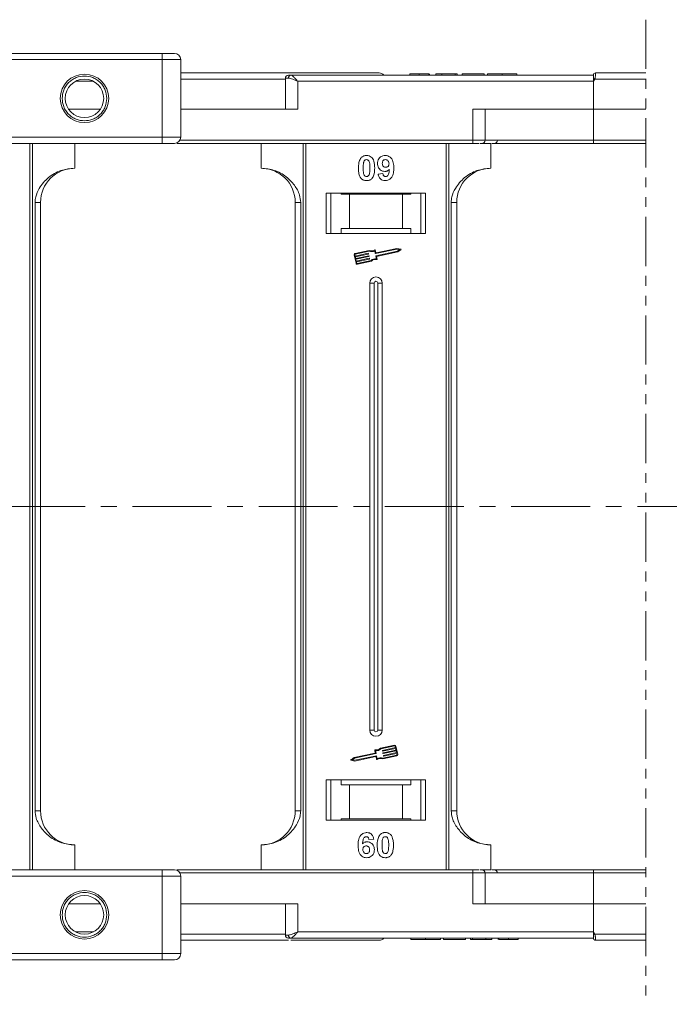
# Model space of a CAD drawing. Header units: millimetres. Extents: x 506 to 1981, y 649 to 1682.
# Tile 25 of 86: x 1348 to 1452, y 874 to 1033. Entities that reach past the tile are written whole.
import ezdxf

# ---------------------------------------------------------------- set-up
doc = ezdxf.new("R2010")
doc.units = ezdxf.units.MM
doc.linetypes.add('CENTERX2', pattern=[20.32, 12.7, -2.54, 2.54, -2.54])
doc.linetypes.add('PHANTOM2', pattern=[31.75, 15.875, -3.175, 3.175, -3.175, 3.175, -3.175])

msp = doc.modelspace()

# ---------------------------------------------------------------- linework, layer by layer
at = {"color": 3, "linetype": 'PHANTOM2', "lineweight": 9, "ltscale": 0.5}
msp.add_line((1448.526, 1033.044), (1448.525, 874.457), dxfattribs=at)
at = {"color": 7, "linetype": 'Continuous', "lineweight": 15}
for p, q in [((1370.662, 1027.619), (1318.122, 1027.619)), ((1318.122, 1026.619), (1370.662, 1026.619)), ((1370.662, 1027.619), (1370.662, 1026.619)), ((1370.662, 1026.619), (1370.662, 1014.119)), ((1373.662, 1026.619), (1370.662, 1026.619)), ((1373.662, 1014.119), (1373.662, 1026.619)), ((1356.731, 1023.119), (1359.593, 1023.119)), ((1390.503, 1023.469), (1373.662, 1023.469)), ((1390.503, 1023.619), (1390.503, 1018.619)), ((1391.012, 1023.619), (1390.503, 1023.619)), ((1440.091, 1024.119), (1391.385, 1024.119)), ((1392.503, 1023.119), (1440.091, 1023.119)), ((1392.503, 1018.619), (1392.503, 1023.119)), ((1410.527, 1024.319), (1410.527, 1024.119)), ((1412.072, 1024.119), (1412.072, 1024.319)), ((1413.623, 1024.119), (1413.623, 1024.319)), ((1413.732, 1024.119), (1413.732, 1024.319)), ((1414.758, 1024.119), (1414.758, 1024.319)), ((1414.758, 1024.319), (1415.72, 1024.319)), ((1415.72, 1024.319), (1415.72, 1024.119)), ((1415.72, 1024.319), (1417.835, 1024.319)), ((1417.835, 1024.319), (1417.835, 1024.119)), ((1417.835, 1024.319), (1418.156, 1024.319)), ((1418.156, 1024.319), (1418.156, 1024.119)), ((1418.989, 1024.119), (1418.989, 1024.319)), ((1418.989, 1024.319), (1422.515, 1024.319)), ((1422.515, 1024.319), (1422.515, 1024.119)), ((1423.027, 1024.319), (1423.027, 1024.119)), ((1425.406, 1024.119), (1425.406, 1024.319)), ((1427.771, 1024.119), (1427.771, 1024.319)), ((1440.091, 1024.117), (1440.091, 1024.119)), ((1440.325, 1023.469), (1440.091, 1023.119)), ((1440.091, 1023.119), (1440.091, 1018.619)), ((1448.526, 1023.469), (1440.325, 1023.469)), ((1440.441, 1024.469), (1440.441, 1024.469)), ((1360.721, 1018.619), (1355.603, 1018.619)), ((1373.662, 1018.619), (1392.503, 1018.619)), ((1420.68, 1018.619), (1420.68, 1013.619)), ((1440.091, 1018.619), (1420.68, 1018.619)), ((1422.68, 1013.619), (1422.68, 1018.619)), ((1440.091, 1013.619), (1440.091, 1018.619)), ((1440.091, 1018.619), (1448.526, 1018.619)), ((1370.662, 1014.119), (1300.225, 1014.119)), ((1370.662, 1014.119), (1370.662, 1013.119)), ((1373.662, 1014.119), (1370.662, 1014.119)), ((1420.68, 1013.619), (1373.528, 1013.619)), ((1420.68, 1013.619), (1420.68, 1013.119)), ((1422.68, 1013.619), (1420.68, 1013.619)), ((1440.091, 1013.619), (1422.68, 1013.619)), ((1448.526, 1013.619), (1440.091, 1013.619)), ((1440.091, 1013.619), (1440.091, 1013.119)), ((1299.107, 1013.119), (1370.662, 1013.119)), ((1349.38, 1013.119), (1349.38, 954.619)), ((1349.799, 954.619), (1349.799, 1013.119)), ((1356.591, 1009.119), (1356.591, 1013.119)), ((1373.091, 1013.216), (1373.091, 1013.119)), ((1373.091, 1013.119), (1420.68, 1013.119)), ((1386.591, 1013.119), (1386.591, 1009.119)), ((1393.384, 1013.119), (1393.384, 954.619)), ((1393.803, 954.619), (1393.803, 1013.119)), ((1416.38, 1013.119), (1416.38, 954.619)), ((1416.799, 954.619), (1416.799, 1013.119)), ((1421.886, 1013.119), (1423.591, 1013.119)), ((1423.591, 1009.119), (1423.591, 1013.119)), ((1440.091, 1013.119), (1448.526, 1013.119)), ((1405.45, 1008.163), (1406.22, 1008.247)), ((1413.091, 1005.119), (1397.091, 1005.119)), ((1397.091, 1005.119), (1397.091, 998.619)), ((1397.841, 998.619), (1397.841, 1005.119)), ((1399.478, 1004.919), (1399.478, 1005.119)), ((1399.478, 1004.919), (1400.841, 1004.919)), ((1400.841, 1004.919), (1400.841, 999.419)), ((1409.341, 1004.919), (1400.841, 1004.919)), ((1409.341, 999.419), (1409.341, 1004.919)), ((1409.341, 1004.919), (1410.705, 1004.919)), ((1410.705, 1005.119), (1410.705, 1004.919)), ((1412.341, 1005.119), (1412.341, 998.619)), ((1413.091, 998.619), (1413.091, 1005.119)), ((1350.206, 1003.619), (1350.206, 954.619)), ((1351.091, 1003.619), (1350.206, 1003.619)), ((1351.091, 954.619), (1351.091, 1003.619)), ((1392.091, 1003.619), (1392.977, 1003.619)), ((1392.091, 1003.619), (1392.091, 954.619)), ((1392.977, 954.619), (1392.977, 1003.619)), ((1417.206, 1003.619), (1417.206, 954.619)), ((1418.091, 1003.619), (1417.206, 1003.619)), ((1418.091, 954.619), (1418.091, 1003.619)), ((1400.841, 999.419), (1399.478, 999.419)), ((1399.478, 999.419), (1399.478, 998.619)), ((1409.341, 999.419), (1400.841, 999.419)), ((1410.705, 999.419), (1409.341, 999.419)), ((1410.705, 998.619), (1410.705, 999.419)), ((1397.091, 998.619), (1413.091, 998.619)), ((1405.074, 995.527), (1404.987, 995.942)), ((1408.48, 996.096), (1405.019, 995.365)), ((1408.479, 996.216), (1405.109, 995.504)), ((1409.08, 996.098), (1408.479, 996.216)), ((1408.922, 996.01), (1408.48, 996.096)), ((1408.553, 995.751), (1408.922, 996.01)), ((1408.6, 995.642), (1409.103, 995.992)), ((1401.595, 995.182), (1401.886, 993.803)), ((1401.71, 995.206), (1401.758, 994.976)), ((1404.009, 995.872), (1401.731, 995.391)), ((1403.998, 995.749), (1401.755, 995.276)), ((1401.758, 994.976), (1403.841, 995.416)), ((1403.865, 995.301), (1401.783, 994.861)), ((1401.783, 994.861), (1401.843, 994.574)), ((1401.843, 994.574), (1403.926, 995.014)), ((1403.95, 994.899), (1401.868, 994.459)), ((1401.868, 994.459), (1401.928, 994.172)), ((1401.928, 994.172), (1404.011, 994.612)), ((1404.035, 994.497), (1401.953, 994.057)), ((1403.876, 995.394), (1403.888, 995.336)), ((1403.961, 994.991), (1403.973, 994.934)), ((1404.046, 994.589), (1404.058, 994.532)), ((1404.984, 995.388), (1404.89, 995.832)), ((1405.163, 994.541), (1405.069, 994.985)), ((1405.091, 995.02), (1408.553, 995.751)), ((1405.202, 994.923), (1408.6, 995.642)), ((1405.296, 994.479), (1405.202, 994.923)), ((1401.953, 994.057), (1402.001, 993.827)), ((1402.071, 993.782), (1404.313, 994.256)), ((1402.095, 993.667), (1404.374, 994.148)), ((1404.091, 990.619), (1404.091, 954.619)), ((1404.091, 990.619), (1404.806, 990.619)), ((1404.806, 990.619), (1404.806, 954.619)), ((1405.376, 954.619), (1405.376, 990.619)), ((1406.091, 990.619), (1405.376, 990.619)), ((1406.091, 954.619), (1406.091, 990.619)), ((1349.38, 954.619), (1349.38, 896.119)), ((1349.799, 896.119), (1349.799, 954.619)), ((1350.206, 954.619), (1350.206, 905.619)), ((1351.091, 905.619), (1351.091, 954.619)), ((1392.091, 954.619), (1392.091, 905.619)), ((1392.977, 905.619), (1392.977, 954.619)), ((1393.384, 954.619), (1393.384, 896.119)), ((1393.803, 896.119), (1393.803, 954.619)), ((1404.091, 954.619), (1404.091, 918.619)), ((1404.806, 954.619), (1404.806, 918.619)), ((1405.376, 918.619), (1405.376, 954.619)), ((1406.091, 918.619), (1406.091, 954.619)), ((1416.38, 954.619), (1416.38, 896.119)), ((1416.799, 896.119), (1416.799, 954.619)), ((1417.206, 954.619), (1417.206, 905.619)), ((1418.091, 905.619), (1418.091, 954.619)), ((1404.806, 918.619), (1404.091, 918.619)), ((1406.091, 918.619), (1405.376, 918.619)), ((1404.887, 915.373), (1404.981, 914.929)), ((1405.02, 915.311), (1405.114, 914.867)), ((1408.088, 916.186), (1405.809, 915.704)), ((1408.112, 916.071), (1405.869, 915.597)), ((1406.137, 915.263), (1406.125, 915.321)), ((1406.148, 915.356), (1408.23, 915.796)), ((1408.255, 915.681), (1406.172, 915.241)), ((1406.233, 914.953), (1408.315, 915.393)), ((1408.34, 915.278), (1406.257, 914.838)), ((1408.23, 915.796), (1408.182, 916.025)), ((1408.315, 915.393), (1408.255, 915.681)), ((1408.588, 914.671), (1408.297, 916.05)), ((1408.4, 914.991), (1408.34, 915.278)), ((1401.582, 914.211), (1401.08, 913.86)), ((1401.103, 913.754), (1401.704, 913.636)), ((1401.63, 914.101), (1401.261, 913.843)), ((1401.261, 913.843), (1401.703, 913.756)), ((1404.981, 914.929), (1401.582, 914.211)), ((1405.091, 914.832), (1401.63, 914.101)), ((1401.703, 913.756), (1405.164, 914.488)), ((1401.704, 913.636), (1405.074, 914.348)), ((1405.108, 914.326), (1405.196, 913.91)), ((1405.199, 914.465), (1405.293, 914.021)), ((1406.173, 913.981), (1408.452, 914.462)), ((1406.185, 914.103), (1408.428, 914.577)), ((1406.222, 914.861), (1406.21, 914.919)), ((1406.307, 914.459), (1406.295, 914.516)), ((1406.318, 914.551), (1408.4, 914.991)), ((1408.424, 914.876), (1406.342, 914.436)), ((1408.473, 914.646), (1408.424, 914.876)), ((1413.091, 910.619), (1397.091, 910.619)), ((1397.091, 910.619), (1397.091, 904.119)), ((1397.841, 904.119), (1397.841, 910.619)), ((1399.478, 910.619), (1399.478, 909.819)), ((1410.705, 909.819), (1410.705, 910.619)), ((1412.341, 910.619), (1412.341, 904.119)), ((1413.091, 904.119), (1413.091, 910.619)), ((1399.478, 909.819), (1400.841, 909.819)), ((1400.841, 909.819), (1400.841, 904.319)), ((1400.841, 909.819), (1409.341, 909.819)), ((1409.341, 904.319), (1409.341, 909.819)), ((1409.341, 909.819), (1410.705, 909.819)), ((1350.206, 905.619), (1351.091, 905.619)), ((1392.091, 905.619), (1392.977, 905.619)), ((1417.206, 905.619), (1418.091, 905.619)), ((1397.091, 904.119), (1413.091, 904.119)), ((1400.841, 904.319), (1399.478, 904.319)), ((1399.478, 904.119), (1399.478, 904.319)), ((1400.841, 904.319), (1409.341, 904.319)), ((1410.705, 904.319), (1409.341, 904.319)), ((1410.705, 904.319), (1410.705, 904.119)), ((1404.732, 901.075), (1403.963, 900.991)), ((1356.591, 900.119), (1356.591, 896.119)), ((1386.591, 896.119), (1386.591, 900.119)), ((1423.591, 900.119), (1423.591, 896.119)), ((1370.662, 896.119), (1299.107, 896.119)), ((1370.662, 895.119), (1370.662, 896.119)), ((1420.68, 896.119), (1373.091, 896.119)), ((1373.091, 896.022), (1373.091, 896.119)), ((1420.68, 895.619), (1420.68, 896.119)), ((1421.817, 896.119), (1423.591, 896.119)), ((1440.091, 895.619), (1440.091, 896.119)), ((1448.525, 896.119), (1440.091, 896.119)), ((1300.225, 895.119), (1370.662, 895.119)), ((1370.662, 895.119), (1370.662, 882.619)), ((1370.662, 895.119), (1373.662, 895.119)), ((1373.528, 895.619), (1420.68, 895.619)), ((1373.662, 882.619), (1373.662, 895.119)), ((1420.68, 895.619), (1420.68, 890.619)), ((1420.68, 895.619), (1422.68, 895.619)), ((1422.68, 890.619), (1422.68, 895.619)), ((1422.68, 895.619), (1440.091, 895.619)), ((1440.091, 890.619), (1440.091, 895.619)), ((1440.091, 895.619), (1448.525, 895.619)), ((1355.603, 890.619), (1360.721, 890.619)), ((1392.503, 890.619), (1373.662, 890.619)), ((1390.503, 890.619), (1390.503, 885.619)), ((1392.503, 886.119), (1392.503, 890.619)), ((1420.68, 890.619), (1440.091, 890.619)), ((1440.091, 890.619), (1440.091, 886.119)), ((1448.525, 890.619), (1440.091, 890.619)), ((1359.593, 886.119), (1356.731, 886.119)), ((1373.662, 885.769), (1390.503, 885.769)), ((1390.503, 885.619), (1391.012, 885.619)), ((1391.385, 885.119), (1440.091, 885.119)), ((1440.091, 886.119), (1392.503, 886.119)), ((1410.72, 885.119), (1410.72, 884.919)), ((1413.084, 884.919), (1413.084, 885.119)), ((1415.463, 885.119), (1415.463, 884.919)), ((1415.976, 884.919), (1415.976, 885.119)), ((1415.976, 884.919), (1419.502, 884.919)), ((1419.502, 885.119), (1419.502, 884.919)), ((1420.335, 885.119), (1420.335, 884.919)), ((1420.335, 884.919), (1420.656, 884.919)), ((1420.656, 885.119), (1420.656, 884.919)), ((1420.656, 884.919), (1422.771, 884.919)), ((1422.771, 884.919), (1422.771, 885.119)), ((1422.771, 884.919), (1423.732, 884.919)), ((1423.732, 885.119), (1423.732, 884.919)), ((1424.758, 885.119), (1424.758, 884.919)), ((1424.867, 885.119), (1424.867, 884.919)), ((1426.419, 885.119), (1426.419, 884.919)), ((1427.963, 885.119), (1427.963, 884.919)), ((1440.091, 886.119), (1440.325, 885.769)), ((1440.325, 885.769), (1448.525, 885.769)), ((1440.441, 884.769), (1440.441, 884.769)), ((1370.662, 882.619), (1318.122, 882.619)), ((1370.662, 881.619), (1370.662, 882.619)), ((1370.662, 882.619), (1373.662, 882.619)), ((1318.122, 881.619), (1370.662, 881.619))]:
    msp.add_line(p, q, dxfattribs=at)
at = {"color": 1, "linetype": 'CENTERX2', "lineweight": 13}
msp.add_line((1805.315, 954.619), (967.232, 954.619), dxfattribs=at)
at = {"color": 7, "linetype": 'Continuous', "lineweight": 15}
for centre, radius in [((1358.162, 1020.369), 3.9), ((1358.162, 1020.369), 3.1), ((1358.162, 888.869), 3.9), ((1358.162, 888.869), 3.1)]:
    msp.add_circle(centre, radius, dxfattribs=at)
for centre, radius, start, end in [((1372.662, 1026.619), 1, 0, 90), ((1391.003, 1023.619), 0.5, 90, 180), ((1391.46, 1023.674), 0.451, 99.5202, 187.08135), ((1405.591, 1023.469), 1, 41.2946, 90), ((1440.441, 1024.119), 0.35, 89.99809, 179.99959), ((1404.547, 956.542), 75.89, 61.87179, 62.07191), ((1372.662, 1014.119), 1, 270, 0), ((1422.18, 1013.619), 0.5, 270, 0), ((1424.163, 1013.619), 0.5, 270, 0), ((1356.591, 1003.619), 5.5, 90, 180), ((1386.591, 1003.619), 5.5, 0, 90), ((1423.591, 1003.619), 5.5, 90, 180), ((1404.363, 996.67), 0.873, 246.11204, 307.44471), ((1404.929, 995.93), 0.0587, 11.9297, 127.44471), ((1409.069, 996.041), 0.0587, 304.95116, 78.90824), ((1401.767, 995.218), 0.176, 101.9297, 191.9297), ((1401.767, 995.218), 0.0587, 101.9297, 191.9297), ((1403.847, 995.387), 0.0294, 11.9297, 101.9297), ((1403.859, 995.33), 0.0294, 281.9297, 11.9297), ((1403.932, 994.985), 0.0294, 11.9297, 101.9297), ((1403.944, 994.928), 0.0294, 281.9297, 11.9297), ((1404.363, 996.67), 0.99, 248.37041, 302.16635), ((1404.017, 994.583), 0.0294, 11.9297, 101.9297), ((1404.029, 994.526), 0.0294, 281.9297, 11.9297), ((1405.02, 993.561), 0.99, 81.69305, 135.48899), ((1405.02, 993.561), 0.873, 76.41469, 137.74736), ((1405.013, 995.394), 0.0294, 191.9297, 281.9297), ((1405.098, 994.991), 0.0294, 101.9297, 191.9297), ((1405.103, 995.533), 0.0294, 191.9297, 281.9297), ((1405.238, 994.467), 0.0587, 256.41469, 11.9297), ((1402.059, 993.839), 0.176, 191.9297, 281.9297), ((1402.059, 993.839), 0.0587, 191.9297, 281.9297), ((1405.091, 990.619), 1, 0, 180), ((1405.091, 990.619), 0.285, 0, 180), ((1405.091, 918.619), 1, 180, 0), ((1405.091, 918.619), 0.285, 180, 0), ((1404.945, 915.386), 0.0587, 76.41469, 191.9297), ((1405.163, 916.291), 0.873, 256.41469, 317.74736), ((1405.163, 916.291), 0.99, 261.69305, 315.48899), ((1406.154, 915.327), 0.0294, 101.9297, 191.9297), ((1406.166, 915.269), 0.0294, 191.9297, 281.9297), ((1408.124, 916.013), 0.176, 11.9297, 101.9297), ((1408.124, 916.013), 0.0587, 11.9297, 101.9297), ((1401.114, 913.812), 0.0587, 124.95116, 258.90824), ((1405.08, 914.32), 0.0294, 11.9297, 101.9297), ((1405.085, 914.861), 0.0294, 281.9297, 11.9297), ((1405.17, 914.459), 0.0294, 11.9297, 101.9297), ((1405.254, 913.922), 0.0587, 191.9297, 307.44471), ((1405.82, 913.183), 0.873, 66.11204, 127.44471), ((1405.82, 913.183), 0.99, 68.37041, 122.16635), ((1406.239, 914.925), 0.0294, 101.9297, 191.9297), ((1406.251, 914.867), 0.0294, 191.9297, 281.9297), ((1406.324, 914.522), 0.0294, 101.9297, 191.9297), ((1406.336, 914.465), 0.0294, 191.9297, 281.9297), ((1408.416, 914.634), 0.0587, 281.9297, 11.9297), ((1408.416, 914.634), 0.176, 281.9297, 11.9297), ((1356.591, 905.619), 5.5, 180, 270), ((1386.591, 905.619), 5.5, 270, 0), ((1423.591, 905.619), 5.5, 180, 270), ((1372.662, 895.119), 1, 0, 90), ((1422.18, 895.619), 0.5, 0, 90), ((1424.163, 895.619), 0.5, 0, 90), ((1391.003, 885.619), 0.5, 180, 270), ((1391.46, 885.563), 0.451, 172.91869, 260.47981), ((1405.591, 885.769), 1, 270, 319.04573), ((1404.547, 952.696), 75.89, 297.92809, 298.12821), ((1440.441, 885.119), 0.35, 180.00041, 270.00191), ((1372.662, 882.619), 1, 270, 0)]:
    msp.add_arc(centre, radius, start, end, dxfattribs=at)
for points, knots in [([(1372.662, 1027.619), (1372.635, 1027.619), (1372.594, 1027.619), (1372.345, 1027.619), (1372.086, 1027.619), (1371.768, 1027.619), (1371.302, 1027.619), (1370.913, 1027.619), (1370.662, 1027.619)], [0, 0, 0, 0, 0.2394429, 0.3698071, 0.5000001, 0.6303641, 0.7605571, 1, 1, 1, 1]), ([(1354.562, 1020.369), (1354.61, 1020.822), (1354.685, 1021.521), (1355.133, 1022.36), (1355.598, 1022.932), (1356.171, 1023.4), (1357.01, 1023.834), (1358.162, 1024.056), (1359.314, 1023.834), (1360.153, 1023.4), (1360.725, 1022.932), (1361.191, 1022.36), (1361.639, 1021.521), (1361.714, 1020.822), (1361.762, 1020.369)], [0, 0, 0, 0, 0.1197215, 0.184837, 0.25, 0.3151155, 0.3802785, 0.5, 0.6197215, 0.684837, 0.75, 0.8151155, 0.8802785, 1, 1, 1, 1]), ([(1405.591, 1024.469), (1405.545, 1024.469), (1405.452, 1024.469), (1404.681, 1024.469), (1403.515, 1024.469), (1402.044, 1024.469), (1400.396, 1024.469), (1398.456, 1024.469), (1395.499, 1024.469), (1392.065, 1024.469), (1388.288, 1024.469), (1385.052, 1024.469), (1381.409, 1024.469), (1377.493, 1024.469), (1374.901, 1024.469), (1373.662, 1024.469)], [0, 0, 0, 0, 0.078067, 0.1585157, 0.2411878, 0.3057888, 0.3703792, 0.4363341, 0.5022783, 0.6340035, 0.6986045, 0.7631949, 0.8458763, 0.9263228, 1, 1, 1, 1]), ([(1392.503, 1023.119), (1392.233, 1023.235), (1391.815, 1023.416), (1391.317, 1023.587), (1391.107, 1023.609), (1391.012, 1023.619)], [0, 0, 0, 0, 0.4984129, 0.772928, 1, 1, 1, 1]), ([(1391.385, 1024.119), (1391.453, 1024.102), (1391.597, 1024.066), (1391.876, 1023.816), (1392.185, 1023.486), (1392.397, 1023.242), (1392.503, 1023.119)], [0, 0, 0, 0, 0.2343588, 0.4982155, 0.7484812, 1, 1, 1, 1]), ([(1412.072, 1024.319), (1411.938, 1024.319), (1411.634, 1024.319), (1411.182, 1024.319), (1410.823, 1024.319), (1410.569, 1024.319), (1410.544, 1024.319), (1410.527, 1024.319)], [0, 0, 0, 0, 0.1552919, 0.3531453, 0.543243, 0.704067, 1, 1, 1, 1]), ([(1413.623, 1024.319), (1413.569, 1024.319), (1413.461, 1024.319), (1413.157, 1024.319), (1412.692, 1024.319), (1412.306, 1024.319), (1412.072, 1024.319)], [0, 0, 0, 0, 0.2064605, 0.4135145, 0.6452106, 1, 1, 1, 1]), ([(1425.406, 1024.319), (1425.273, 1024.319), (1424.869, 1024.319), (1424.209, 1024.319), (1423.587, 1024.319), (1423.162, 1024.319), (1423.037, 1024.319), (1423.029, 1024.319), (1423.027, 1024.319)], [0, 0, 0, 0, 0.1021706, 0.3092201, 0.51365, 0.6922749, 0.9324126, 1, 1, 1, 1]), ([(1427.771, 1024.319), (1427.767, 1024.319), (1427.757, 1024.319), (1427.615, 1024.319), (1427.224, 1024.319), (1426.65, 1024.319), (1426.01, 1024.319), (1425.589, 1024.319), (1425.406, 1024.319)], [0, 0, 0, 0, 0.1018882, 0.3073435, 0.4929627, 0.6786474, 0.8607914, 1, 1, 1, 1]), ([(1440.091, 1023.593), (1440.091, 1023.686), (1440.091, 1023.871), (1440.091, 1024.033), (1440.091, 1024.063), (1440.091, 1024.072)], [0, 0, 0, 0, 0.412717, 0.8254516, 1, 1, 1, 1]), ([(1440.441, 1024.469), (1440.442, 1024.462), (1440.442, 1024.448), (1440.442, 1024.346), (1440.439, 1024.2), (1440.428, 1024.016), (1440.409, 1023.834), (1440.379, 1023.647), (1440.342, 1023.525), (1440.325, 1023.469)], [0, 0, 0, 0, 0.1718456, 0.312445, 0.4991009, 0.6298393, 0.7575038, 0.8890244, 1, 1, 1, 1]), ([(1448.526, 1024.469), (1448.468, 1024.469), (1447.101, 1024.469), (1444.42, 1024.469), (1441.754, 1024.469), (1440.441, 1024.469)], [0.83860985, 0.83860985, 0.83860985, 0.83860985, 0.84218524, 0.92228073, 1, 1, 1, 1]), ([(1361.762, 1020.369), (1361.714, 1019.916), (1361.639, 1019.217), (1361.191, 1018.378), (1360.726, 1017.806), (1360.153, 1017.338), (1359.314, 1016.904), (1358.162, 1016.682), (1357.01, 1016.904), (1356.171, 1017.338), (1355.599, 1017.806), (1355.133, 1018.378), (1354.685, 1019.217), (1354.61, 1019.916), (1354.562, 1020.369)], [0, 0, 0, 0, 0.1197215, 0.184837, 0.25, 0.3151155, 0.3802785, 0.5, 0.6197215, 0.684837, 0.75, 0.8151155, 0.8802785, 1, 1, 1, 1]), ([(1370.662, 1013.119), (1370.913, 1013.119), (1371.302, 1013.119), (1371.768, 1013.119), (1372.086, 1013.119), (1372.345, 1013.119), (1372.594, 1013.119), (1372.635, 1013.119), (1372.662, 1013.119)], [0, 0, 0, 0, 0.2394429, 0.3696359, 0.4999999, 0.6301929, 0.7605571, 1, 1, 1, 1]), ([(1420.68, 1013.119), (1420.823, 1013.119), (1421.116, 1013.119), (1421.478, 1013.119), (1421.648, 1013.119), (1421.711, 1013.119)], [0, 0, 0, 0, 0.3748158, 0.7664972, 1, 1, 1, 1]), ([(1423.739, 1013.119), (1424.127, 1013.119), (1425.468, 1013.119), (1428.214, 1013.119), (1431.939, 1013.119), (1436.026, 1013.119), (1438.75, 1013.119), (1440.091, 1013.119)], [0, 0, 0, 0, 0.0792642, 0.2739294, 0.5229011, 0.7650927, 1, 1, 1, 1]), ([(1402.271, 1009.146), (1402.273, 1009.28), (1402.278, 1009.583), (1402.35, 1010.112), (1402.491, 1010.534), (1402.649, 1010.741), (1402.667, 1010.764)], [0, 0, 0, 0, 0.2367308, 0.5375555, 0.9496679, 1, 1, 1, 1]), ([(1402.667, 1010.764), (1402.711, 1010.814), (1402.801, 1010.916), (1402.97, 1011.032), (1403.159, 1011.115), (1403.328, 1011.153), (1403.469, 1011.168), (1403.542, 1011.169), (1403.579, 1011.17)], [0, 0, 0, 0, 0.1937762, 0.3936, 0.5878635, 0.7889077, 0.894169, 1, 1, 1, 1]), ([(1403.126, 1010.111), (1403.149, 1010.18), (1403.188, 1010.292), (1403.296, 1010.418), (1403.419, 1010.484), (1403.518, 1010.501), (1403.572, 1010.503), (1403.579, 1010.504)], [0, 0, 0, 0, 0.3348035, 0.5425606, 0.750382, 0.9707212, 1, 1, 1, 1]), ([(1403.579, 1011.17), (1403.714, 1011.16), (1403.986, 1011.14), (1404.338, 1010.941), (1404.61, 1010.648), (1404.861, 1010.047), (1404.876, 1009.524), (1404.886, 1009.138)], [0, 0, 0, 0, 0.147566, 0.2966882, 0.4312776, 0.580404, 1, 1, 1, 1]), ([(1403.579, 1010.504), (1403.635, 1010.498), (1403.738, 1010.488), (1403.869, 1010.412), (1403.982, 1010.264), (1404.078, 1009.989), (1404.112, 1009.597), (1404.115, 1009.297), (1404.117, 1009.146)], [0, 0, 0, 0, 0.10461361, 0.18881412, 0.27351189, 0.44412695, 0.71948087, 1, 1, 1, 1]), ([(1405.348, 1009.866), (1405.356, 1010), (1405.371, 1010.271), (1405.538, 1010.65), (1405.818, 1010.946), (1406.189, 1011.14), (1406.463, 1011.16), (1406.606, 1011.17)], [0, 0, 0, 0, 0.1979267, 0.3977284, 0.5974133, 0.7905838, 1, 1, 1, 1]), ([(1406.117, 1009.905), (1406.121, 1009.992), (1406.128, 1010.13), (1406.202, 1010.309), (1406.311, 1010.416), (1406.455, 1010.49), (1406.561, 1010.499), (1406.621, 1010.504)], [0, 0, 0, 0, 0.2913202, 0.4655393, 0.6416315, 0.798664, 1, 1, 1, 1]), ([(1406.606, 1011.17), (1406.741, 1011.16), (1407.013, 1011.138), (1407.373, 1010.936), (1407.665, 1010.631), (1407.905, 1010.096), (1407.959, 1009.587), (1407.963, 1009.232), (1407.963, 1009.173)], [0, 0, 0, 0, 0.148288, 0.2977445, 0.4437132, 0.6077915, 0.9347078, 1, 1, 1, 1]), ([(1406.621, 1010.504), (1406.689, 1010.496), (1406.826, 1010.482), (1407, 1010.365), (1407.128, 1010.207), (1407.186, 1010.024), (1407.191, 1009.904), (1407.194, 1009.848)], [0, 0, 0, 0, 0.20795454, 0.42040568, 0.62731968, 0.82770747, 1, 1, 1, 1]), ([(1356.591, 1009.119), (1355.831, 1009.043), (1354.311, 1008.89), (1352.29, 1007.7), (1350.958, 1006.149), (1350.297, 1004.705), (1350.231, 1003.913), (1350.206, 1003.619)], [0, 0, 0, 0, 0.2490962, 0.4982428, 0.745205, 0.90541, 1, 1, 1, 1]), ([(1392.977, 1003.619), (1392.933, 1004.01), (1392.822, 1005.008), (1391.998, 1006.462), (1390.629, 1007.875), (1388.763, 1008.912), (1387.313, 1009.05), (1386.591, 1009.119)], [0, 0, 0, 0, 0.1257134, 0.3212757, 0.5244662, 0.763484, 1, 1, 1, 1]), ([(1402.664, 1007.53), (1402.624, 1007.584), (1402.545, 1007.694), (1402.437, 1007.931), (1402.346, 1008.238), (1402.297, 1008.575), (1402.274, 1008.88), (1402.272, 1009.057), (1402.271, 1009.146)], [0, 0, 0, 0, 0.11844057, 0.2393457, 0.45959323, 0.68492476, 0.84223987, 1, 1, 1, 1]), ([(1403.04, 1009.146), (1403.041, 1009.213), (1403.042, 1009.346), (1403.047, 1009.527), (1403.058, 1009.688), (1403.072, 1009.83), (1403.09, 1009.972), (1403.114, 1010.064), (1403.126, 1010.111)], [0, 0, 0, 0, 0.2059417, 0.4119594, 0.558149, 0.7045024, 0.8518015, 1, 1, 1, 1]), ([(1403.579, 1007.786), (1403.51, 1007.794), (1403.4, 1007.807), (1403.272, 1007.895), (1403.167, 1008.048), (1403.075, 1008.322), (1403.046, 1008.712), (1403.042, 1009.001), (1403.04, 1009.146)], [0, 0, 0, 0, 0.12537017, 0.20229032, 0.27917881, 0.46475759, 0.73058183, 1, 1, 1, 1]), ([(1404.117, 1009.146), (1404.117, 1009.08), (1404.116, 1008.946), (1404.11, 1008.765), (1404.1, 1008.604), (1404.086, 1008.461), (1404.067, 1008.318), (1404.043, 1008.225), (1404.031, 1008.178)], [0, 0, 0, 0, 0.2052705, 0.4106164, 0.5571497, 0.7038442, 0.8514711, 1, 1, 1, 1]), ([(1404.886, 1009.138), (1404.884, 1009.005), (1404.879, 1008.702), (1404.808, 1008.183), (1404.67, 1007.763), (1404.513, 1007.555), (1404.49, 1007.525)], [0, 0, 0, 0, 0.2372812, 0.5385907, 0.9326774, 1, 1, 1, 1]), ([(1406.53, 1008.606), (1406.394, 1008.618), (1406.122, 1008.643), (1405.771, 1008.86), (1405.504, 1009.165), (1405.365, 1009.52), (1405.353, 1009.761), (1405.348, 1009.866)], [0, 0, 0, 0, 0.2101886, 0.4217733, 0.6236035, 0.8370344, 1, 1, 1, 1]), ([(1406.66, 1009.273), (1406.592, 1009.279), (1406.466, 1009.29), (1406.303, 1009.383), (1406.191, 1009.515), (1406.126, 1009.695), (1406.121, 1009.827), (1406.117, 1009.905)], [0, 0, 0, 0, 0.2139369, 0.3980753, 0.58309068, 0.75166574, 1, 1, 1, 1]), ([(1407.252, 1008.941), (1407.206, 1008.892), (1407.112, 1008.793), (1406.965, 1008.705), (1406.839, 1008.653), (1406.74, 1008.625), (1406.636, 1008.61), (1406.565, 1008.607), (1406.53, 1008.606)], [0, 0, 0, 0, 0.2434912, 0.4962659, 0.6182099, 0.7417038, 0.8701584, 1, 1, 1, 1]), ([(1407.963, 1009.173), (1407.96, 1009.039), (1407.952, 1008.638), (1407.861, 1008.082), (1407.583, 1007.574), (1407.236, 1007.271), (1406.866, 1007.133), (1406.633, 1007.123), (1406.548, 1007.119)], [0, 0, 0, 0, 0.14233715, 0.4291269, 0.58994334, 0.75120549, 0.90989458, 1, 1, 1, 1]), ([(1406.647, 1007.786), (1406.701, 1007.791), (1406.809, 1007.802), (1406.961, 1007.901), (1407.102, 1008.071), (1407.211, 1008.433), (1407.236, 1008.734), (1407.252, 1008.941)], [0, 0, 0, 0, 0.1120155, 0.2243547, 0.3677679, 0.565827, 1, 1, 1, 1]), ([(1407.194, 1009.848), (1407.189, 1009.769), (1407.182, 1009.636), (1407.095, 1009.467), (1406.975, 1009.357), (1406.825, 1009.284), (1406.715, 1009.276), (1406.66, 1009.273)], [0, 0, 0, 0, 0.2673945, 0.4472142, 0.6271221, 0.8130653, 1, 1, 1, 1]), ([(1423.591, 1009.119), (1422.831, 1009.043), (1421.311, 1008.89), (1419.29, 1007.7), (1417.958, 1006.149), (1417.297, 1004.705), (1417.231, 1003.913), (1417.206, 1003.619)], [0, 0, 0, 0, 0.2490962, 0.4982428, 0.745205, 0.90541, 1, 1, 1, 1]), ([(1403.579, 1007.119), (1403.512, 1007.121), (1403.377, 1007.126), (1403.179, 1007.17), (1402.989, 1007.247), (1402.844, 1007.346), (1402.737, 1007.444), (1402.688, 1007.501), (1402.664, 1007.53)], [0, 0, 0, 0, 0.1926347, 0.388697, 0.5820148, 0.7830443, 0.8909593, 1, 1, 1, 1]), ([(1404.031, 1008.178), (1404.008, 1008.109), (1403.97, 1007.998), (1403.862, 1007.872), (1403.741, 1007.806), (1403.642, 1007.788), (1403.587, 1007.786), (1403.579, 1007.786)], [0, 0, 0, 0, 0.3336776, 0.5404125, 0.7472639, 0.9612091, 1, 1, 1, 1]), ([(1404.49, 1007.525), (1404.446, 1007.475), (1404.356, 1007.373), (1404.187, 1007.257), (1403.998, 1007.175), (1403.829, 1007.136), (1403.688, 1007.121), (1403.615, 1007.12), (1403.579, 1007.119)], [0, 0, 0, 0, 0.1937693, 0.3935642, 0.587886, 0.7891312, 0.8942826, 1, 1, 1, 1]), ([(1406.548, 1007.119), (1406.412, 1007.13), (1406.167, 1007.15), (1405.853, 1007.332), (1405.61, 1007.612), (1405.496, 1007.91), (1405.46, 1008.109), (1405.45, 1008.163)], [0, 0, 0, 0, 0.2427882, 0.4388655, 0.6348012, 0.9009361, 1, 1, 1, 1]), ([(1406.22, 1008.247), (1406.233, 1008.167), (1406.254, 1008.044), (1406.344, 1007.9), (1406.448, 1007.823), (1406.555, 1007.79), (1406.622, 1007.787), (1406.647, 1007.786)], [0, 0, 0, 0, 0.3447142, 0.5290593, 0.7142089, 0.8921959, 1, 1, 1, 1]), ([(1350.206, 905.619), (1350.25, 905.228), (1350.361, 904.23), (1351.184, 902.775), (1352.554, 901.363), (1354.42, 900.326), (1355.87, 900.188), (1356.591, 900.119)], [0, 0, 0, 0, 0.1257134, 0.3212757, 0.5244662, 0.763484, 1, 1, 1, 1]), ([(1386.591, 900.119), (1387.351, 900.195), (1388.872, 900.348), (1390.893, 901.538), (1392.225, 903.088), (1392.886, 904.533), (1392.952, 905.325), (1392.977, 905.619)], [0, 0, 0, 0, 0.24909619, 0.49824278, 0.74520496, 0.90540997, 1, 1, 1, 1]), ([(1417.206, 905.619), (1417.25, 905.228), (1417.361, 904.23), (1418.184, 902.775), (1419.554, 901.363), (1421.42, 900.326), (1422.87, 900.188), (1423.591, 900.119)], [0, 0, 0, 0, 0.1257134, 0.3212757, 0.5244662, 0.763484, 1, 1, 1, 1]), ([(1402.22, 900.065), (1402.223, 900.198), (1402.231, 900.6), (1402.322, 901.156), (1402.6, 901.664), (1402.947, 901.967), (1403.317, 902.105), (1403.55, 902.115), (1403.635, 902.119)], [0, 0, 0, 0, 0.1423372, 0.4291269, 0.5899433, 0.7512055, 0.9098946, 1, 1, 1, 1]), ([(1403.536, 901.452), (1403.482, 901.447), (1403.374, 901.436), (1403.222, 901.336), (1403.08, 901.164), (1402.971, 900.802), (1402.947, 900.502), (1402.93, 900.297)], [0, 0, 0, 0, 0.1120492, 0.2243802, 0.3701146, 0.5702758, 1, 1, 1, 1]), ([(1403.963, 900.991), (1403.951, 901.068), (1403.931, 901.19), (1403.841, 901.335), (1403.735, 901.416), (1403.627, 901.448), (1403.561, 901.451), (1403.536, 901.452)], [0, 0, 0, 0, 0.33384, 0.5245467, 0.7163724, 0.8918244, 1, 1, 1, 1]), ([(1403.635, 902.119), (1403.771, 902.108), (1404.017, 902.089), (1404.329, 901.905), (1404.57, 901.628), (1404.686, 901.331), (1404.722, 901.132), (1404.732, 901.075)], [0, 0, 0, 0, 0.2426908, 0.4390024, 0.635006, 0.8950587, 1, 1, 1, 1]), ([(1405.297, 900.1), (1405.299, 900.233), (1405.304, 900.536), (1405.376, 901.064), (1405.517, 901.484), (1405.675, 901.69), (1405.692, 901.713)], [0, 0, 0, 0, 0.2373811, 0.5389182, 0.9490817, 1, 1, 1, 1]), ([(1405.692, 901.713), (1405.737, 901.763), (1405.827, 901.865), (1405.996, 901.98), (1406.184, 902.063), (1406.354, 902.101), (1406.495, 902.116), (1406.568, 902.118), (1406.604, 902.119)], [0, 0, 0, 0, 0.1937762, 0.3936, 0.5878635, 0.7889077, 0.894169, 1, 1, 1, 1]), ([(1406.066, 900.092), (1406.066, 900.158), (1406.067, 900.292), (1406.073, 900.473), (1406.083, 900.634), (1406.097, 900.777), (1406.116, 900.92), (1406.14, 901.013), (1406.152, 901.06)], [0, 0, 0, 0, 0.20527, 0.4106157, 0.5571475, 0.7038444, 0.8514751, 1, 1, 1, 1]), ([(1406.152, 901.06), (1406.175, 901.129), (1406.213, 901.241), (1406.321, 901.367), (1406.445, 901.433), (1406.544, 901.45), (1406.598, 901.452), (1406.604, 901.452)], [0, 0, 0, 0, 0.3348035, 0.5425606, 0.750382, 0.9707212, 1, 1, 1, 1]), ([(1406.604, 902.119), (1406.671, 902.117), (1406.806, 902.112), (1407.004, 902.068), (1407.194, 901.991), (1407.339, 901.892), (1407.446, 901.794), (1407.495, 901.737), (1407.519, 901.708)], [0, 0, 0, 0, 0.1926273, 0.3886837, 0.5820134, 0.7832006, 0.8910383, 1, 1, 1, 1]), ([(1406.604, 901.452), (1406.662, 901.446), (1406.763, 901.436), (1406.891, 901.362), (1407.002, 901.221), (1407.101, 900.95), (1407.138, 900.554), (1407.141, 900.247), (1407.143, 900.092)], [0, 0, 0, 0, 0.1056461, 0.1862213, 0.267042, 0.4315406, 0.7127076, 1, 1, 1, 1]), ([(1407.519, 901.708), (1407.559, 901.654), (1407.638, 901.544), (1407.744, 901.312), (1407.833, 901.017), (1407.883, 900.686), (1407.908, 900.376), (1407.911, 900.187), (1407.912, 900.092)], [0, 0, 0, 0, 0.11843199, 0.23932891, 0.44943356, 0.66417845, 0.83182006, 1, 1, 1, 1]), ([(1403.577, 898.068), (1403.442, 898.078), (1403.17, 898.1), (1402.81, 898.301), (1402.519, 898.606), (1402.278, 899.142), (1402.224, 899.652), (1402.22, 900.007), (1402.22, 900.065)], [0, 0, 0, 0, 0.1482689, 0.2976473, 0.4424214, 0.6078512, 0.9356585, 1, 1, 1, 1]), ([(1402.93, 900.297), (1402.977, 900.345), (1403.071, 900.443), (1403.217, 900.535), (1403.344, 900.584), (1403.443, 900.612), (1403.547, 900.628), (1403.618, 900.631), (1403.653, 900.632)], [0, 0, 0, 0, 0.2436536, 0.4957602, 0.6178923, 0.7415029, 0.8700251, 1, 1, 1, 1]), ([(1402.989, 899.39), (1402.994, 899.472), (1403.002, 899.608), (1403.093, 899.778), (1403.215, 899.886), (1403.364, 899.955), (1403.471, 899.962), (1403.523, 899.965)], [0, 0, 0, 0, 0.2767209, 0.4568705, 0.6370074, 0.8240683, 1, 1, 1, 1]), ([(1403.562, 898.734), (1403.494, 898.741), (1403.357, 898.756), (1403.182, 898.873), (1403.055, 899.03), (1402.997, 899.213), (1402.992, 899.332), (1402.989, 899.39)], [0, 0, 0, 0, 0.2079047, 0.4199807, 0.6306256, 0.821735, 1, 1, 1, 1]), ([(1403.523, 899.965), (1403.591, 899.96), (1403.716, 899.95), (1403.876, 899.856), (1403.996, 899.72), (1404.058, 899.536), (1404.063, 899.403), (1404.066, 899.333)], [0, 0, 0, 0, 0.2137567, 0.3949441, 0.5765849, 0.7773109, 1, 1, 1, 1]), ([(1404.066, 899.333), (1404.062, 899.247), (1404.055, 899.109), (1403.982, 898.93), (1403.872, 898.821), (1403.728, 898.748), (1403.621, 898.739), (1403.562, 898.734)], [0, 0, 0, 0, 0.28869741, 0.46355259, 0.63994173, 0.80180841, 1, 1, 1, 1]), ([(1404.835, 899.372), (1404.827, 899.238), (1404.812, 898.968), (1404.646, 898.586), (1404.361, 898.287), (1403.987, 898.096), (1403.714, 898.077), (1403.577, 898.068)], [0, 0, 0, 0, 0.1978309, 0.3972998, 0.5989102, 0.7987412, 1, 1, 1, 1]), ([(1403.653, 900.632), (1403.789, 900.619), (1404.061, 900.595), (1404.409, 900.379), (1404.675, 900.077), (1404.817, 899.724), (1404.829, 899.481), (1404.835, 899.372)], [0, 0, 0, 0, 0.2102159, 0.4219747, 0.6200164, 0.8310369, 1, 1, 1, 1]), ([(1406.604, 898.068), (1406.469, 898.078), (1406.197, 898.098), (1405.843, 898.296), (1405.555, 898.61), (1405.322, 899.221), (1405.307, 899.741), (1405.297, 900.1)], [0, 0, 0, 0, 0.1475277, 0.2965695, 0.43214, 0.6087374, 1, 1, 1, 1]), ([(1406.604, 898.734), (1406.536, 898.742), (1406.426, 898.755), (1406.297, 898.842), (1406.194, 898.992), (1406.101, 899.264), (1406.072, 899.654), (1406.068, 899.945), (1406.066, 900.092)], [0, 0, 0, 0, 0.125351, 0.2021974, 0.2791824, 0.4597421, 0.727968, 1, 1, 1, 1]), ([(1407.143, 900.092), (1407.142, 900.025), (1407.141, 899.892), (1407.135, 899.711), (1407.125, 899.55), (1407.111, 899.408), (1407.093, 899.266), (1407.069, 899.173), (1407.057, 899.127)], [0, 0, 0, 0, 0.2059417, 0.4119594, 0.558149, 0.7045024, 0.8518015, 1, 1, 1, 1]), ([(1407.912, 900.092), (1407.91, 899.958), (1407.905, 899.655), (1407.834, 899.135), (1407.696, 898.712), (1407.539, 898.504), (1407.516, 898.474)], [0, 0, 0, 0, 0.23662863, 0.5373614, 0.93298636, 1, 1, 1, 1]), ([(1407.057, 899.127), (1407.034, 899.058), (1406.996, 898.946), (1406.888, 898.821), (1406.766, 898.755), (1406.667, 898.737), (1406.613, 898.735), (1406.604, 898.734)], [0, 0, 0, 0, 0.3336776, 0.5404125, 0.7472639, 0.9612091, 1, 1, 1, 1]), ([(1407.516, 898.474), (1407.472, 898.424), (1407.382, 898.322), (1407.213, 898.206), (1407.024, 898.123), (1406.855, 898.085), (1406.713, 898.07), (1406.641, 898.068), (1406.604, 898.068)], [0, 0, 0, 0, 0.1937693, 0.3935642, 0.587886, 0.7891312, 0.8942826, 1, 1, 1, 1]), ([(1372.662, 896.119), (1372.635, 896.119), (1372.594, 896.119), (1372.345, 896.119), (1372.086, 896.119), (1371.768, 896.119), (1371.302, 896.119), (1370.913, 896.119), (1370.662, 896.119)], [0, 0, 0, 0, 0.2394429, 0.3696359, 0.4999999, 0.6301929, 0.7605571, 1, 1, 1, 1]), ([(1421.642, 896.119), (1421.601, 896.119), (1421.451, 896.119), (1421.115, 896.119), (1420.823, 896.119), (1420.68, 896.119)], [0, 0, 0, 0, 0.1658977, 0.5921255, 1, 1, 1, 1]), ([(1440.091, 896.119), (1438.75, 896.119), (1436.026, 896.119), (1431.939, 896.119), (1428.215, 896.119), (1425.477, 896.119), (1424.146, 896.119), (1423.766, 896.119)], [0, 0, 0, 0, 0.2353273, 0.4779526, 0.7274114, 0.9224054, 1, 1, 1, 1]), ([(1354.562, 888.869), (1354.61, 889.322), (1354.685, 890.021), (1355.133, 890.86), (1355.598, 891.432), (1356.171, 891.9), (1357.01, 892.334), (1358.162, 892.556), (1359.314, 892.334), (1360.153, 891.9), (1360.725, 891.432), (1361.191, 890.86), (1361.639, 890.021), (1361.714, 889.322), (1361.762, 888.869)], [0, 0, 0, 0, 0.1197215, 0.184837, 0.25, 0.3151155, 0.3802785, 0.5, 0.6197215, 0.684837, 0.75, 0.8151155, 0.8802785, 1, 1, 1, 1]), ([(1361.762, 888.869), (1361.714, 888.416), (1361.639, 887.717), (1361.191, 886.878), (1360.726, 886.306), (1360.153, 885.838), (1359.314, 885.404), (1358.162, 885.182), (1357.01, 885.404), (1356.171, 885.838), (1355.599, 886.306), (1355.133, 886.878), (1354.685, 887.717), (1354.61, 888.416), (1354.562, 888.869)], [0, 0, 0, 0, 0.1197215, 0.184837, 0.25, 0.3151155, 0.3802785, 0.5, 0.6197215, 0.684837, 0.75, 0.8151155, 0.8802785, 1, 1, 1, 1]), ([(1391.012, 885.619), (1391.107, 885.629), (1391.317, 885.651), (1391.815, 885.822), (1392.233, 886.003), (1392.503, 886.119)], [0, 0, 0, 0, 0.2270634, 0.5015869, 1, 1, 1, 1]), ([(1392.503, 886.119), (1392.397, 885.996), (1392.185, 885.751), (1391.876, 885.422), (1391.597, 885.172), (1391.453, 885.136), (1391.385, 885.119)], [0, 0, 0, 0, 0.2515188, 0.5017844, 0.7656323, 1, 1, 1, 1]), ([(1410.72, 884.919), (1410.723, 884.919), (1410.734, 884.919), (1410.875, 884.919), (1411.267, 884.919), (1411.841, 884.919), (1412.48, 884.919), (1412.902, 884.919), (1413.084, 884.919)], [0, 0, 0, 0, 0.1018882, 0.3073435, 0.4929627, 0.6786474, 0.8607914, 1, 1, 1, 1]), ([(1413.084, 884.919), (1413.218, 884.919), (1413.622, 884.919), (1414.282, 884.919), (1414.903, 884.919), (1415.328, 884.919), (1415.454, 884.919), (1415.462, 884.919), (1415.463, 884.919)], [0, 0, 0, 0, 0.1021706, 0.3092201, 0.51365, 0.6922749, 0.9324126, 1, 1, 1, 1]), ([(1424.867, 884.919), (1424.921, 884.919), (1425.029, 884.919), (1425.333, 884.919), (1425.798, 884.919), (1426.185, 884.919), (1426.419, 884.919)], [0, 0, 0, 0, 0.2064605, 0.4135145, 0.6452106, 1, 1, 1, 1]), ([(1426.419, 884.919), (1426.553, 884.919), (1426.857, 884.919), (1427.308, 884.919), (1427.667, 884.919), (1427.922, 884.919), (1427.947, 884.919), (1427.963, 884.919)], [0, 0, 0, 0, 0.1552919, 0.3531453, 0.543243, 0.704067, 1, 1, 1, 1]), ([(1440.091, 885.119), (1440.091, 885.13), (1440.091, 885.152), (1440.091, 885.325), (1440.092, 885.51), (1440.091, 885.626), (1440.091, 885.644)], [0, 0, 0, 0, 0.3133566, 0.6267132, 0.9400698, 1, 1, 1, 1]), ([(1440.325, 885.769), (1440.342, 885.713), (1440.379, 885.589), (1440.409, 885.403), (1440.428, 885.221), (1440.439, 885.038), (1440.442, 884.892), (1440.442, 884.79), (1440.442, 884.776), (1440.441, 884.769)], [0, 0, 0, 0, 0.1119973, 0.2448439, 0.3691679, 0.5008987, 0.6875333, 0.8281382, 1, 1, 1, 1]), ([(1373.662, 884.769), (1374.901, 884.769), (1377.493, 884.769), (1381.41, 884.769), (1385.05, 884.769), (1388.274, 884.769), (1390.099, 884.769), (1391, 884.769)], [0, 0, 0, 0, 0.2021299, 0.4228299, 0.6496225, 0.8268409, 1, 1, 1, 1]), ([(1391.388, 884.769), (1392.184, 884.769), (1393.885, 884.769), (1397.047, 884.769), (1399.843, 884.769), (1402.043, 884.769), (1403.515, 884.769), (1404.681, 884.769), (1405.452, 884.769), (1405.545, 884.769), (1405.591, 884.769)], [0, 0, 0, 0, 0.0926101, 0.1979481, 0.4083634, 0.5115557, 0.6147313, 0.7468049, 0.8753124, 1, 1, 1, 1]), ([(1440.441, 884.769), (1441.754, 884.769), (1444.42, 884.769), (1447.101, 884.769), (1448.467, 884.769), (1448.525, 884.769)], [0, 0, 0, 0, 0.07772396, 0.15782403, 0.16137013, 0.16137013, 0.16137013, 0.16137013]), ([(1370.662, 881.619), (1370.913, 881.619), (1371.302, 881.619), (1371.768, 881.619), (1372.086, 881.619), (1372.345, 881.619), (1372.594, 881.619), (1372.635, 881.619), (1372.662, 881.619)], [0, 0, 0, 0, 0.2394429, 0.3698071, 0.5000001, 0.6303641, 0.7605571, 1, 1, 1, 1])]:
    msp.add_open_spline(points, degree=3, knots=knots, dxfattribs=at)
for points in [[(1391.003, 1024.119), (1391.021, 1024.119), (1391.056, 1024.119), (1391.275, 1024.119), (1391.385, 1024.119)], [(1440.091, 1023.119), (1440.091, 1023.202), (1440.091, 1023.367), (1440.091, 1023.518), (1440.091, 1023.593)], [(1391.385, 885.119), (1391.275, 885.119), (1391.056, 885.119), (1391.021, 885.119), (1391.003, 885.119)], [(1440.091, 885.644), (1440.091, 885.72), (1440.091, 885.87), (1440.091, 886.036), (1440.091, 886.119)]]:
    msp.add_open_spline(points, degree=3, dxfattribs=at)

doc.saveas('drawing.dxf')
